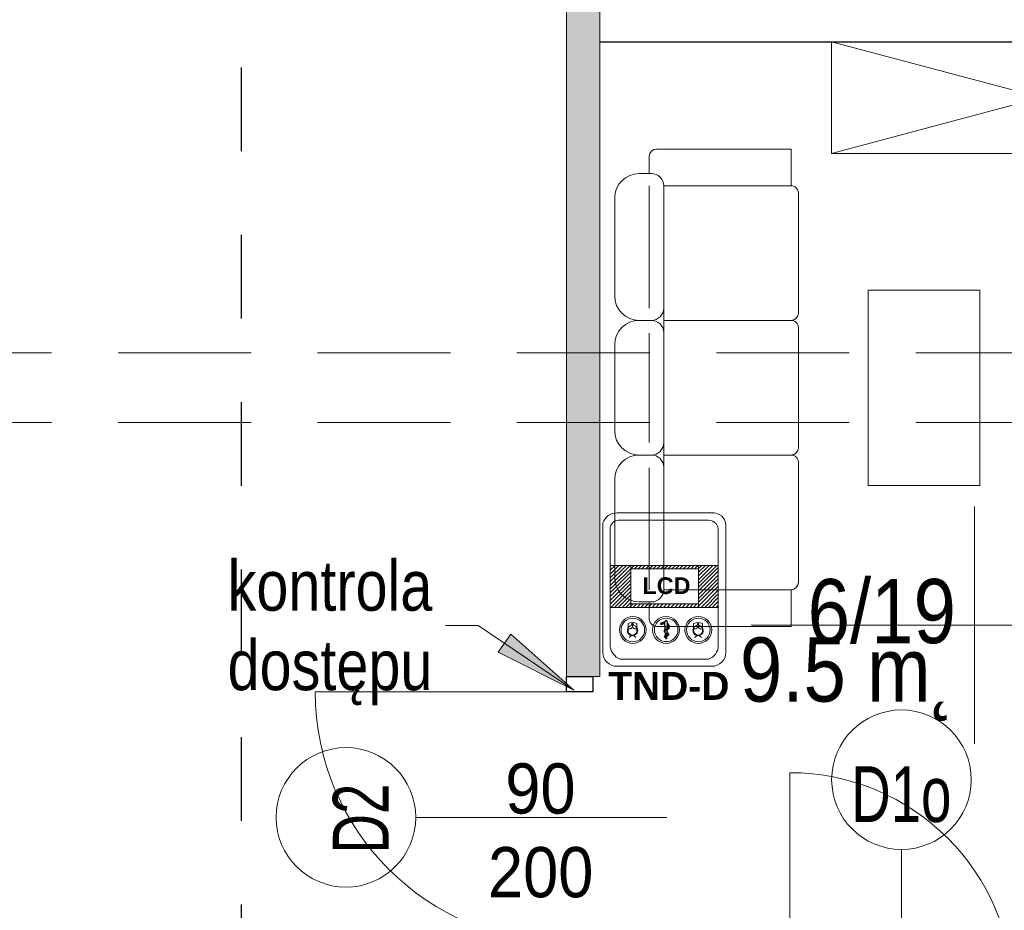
# Model space of a CAD drawing. Header units: centimetres. Extents: x -1253 to 21770, y -8842 to 3590.
# Tile 87 of 120: x -519 to -166, y 2141 to 2460. Entities that reach past the tile are written whole.
import ezdxf

# ---------------------------------------------------------------- set-up
doc = ezdxf.new("R2010")
doc.units = ezdxf.units.CM
doc.linetypes.add('Dash', pattern=[60, 30, -30])
doc.linetypes.add('Ukryte', pattern=[71.438, 47.625, -23.813])
for name, color, linetype, lineweight in [('A-ANNO-NOTE', 131, 'Continuous', 9), ('A-AREA-IDEN', 2, 'Continuous', 13), ('A-DETL', 90, 'Continuous', 9), ('A-DETL-GENF', 92, 'Continuous', 9), ('A-DETL-HDLN', 90, 'Ukryte', 9), ('A-DETL-MEDM', 33, 'Continuous', 13), ('A-DOOR', 31, 'Continuous', 13), ('A-WALL', 113, 'Continuous', 13), ('A-WALL-PATT', 111, 'Continuous', 13), ('G-ANNO-TEXT', 231, 'Continuous', 13), ('I-FURN', 30, 'Continuous', 9), ('PRZYW_Elementy_inst_przyw', 7, 'Continuous', 9), ('Q-SPCQ', 91, 'Continuous', 9)]:
    doc.layers.add(name, color=color, linetype=linetype, lineweight=lineweight)
doc.styles.add('adam', font='arialbd.ttf')
doc.styles.add('Arial', font='arial.ttf', dxfattribs={"width": 0.9, "height": 18})
doc.styles.add('Arial Narrow_6', font='ARIALN.TTF', dxfattribs={"height": 18})
doc.styles.add('Arial_1', font='arial.ttf', dxfattribs={"width": 0.7, "height": 20})
doc.styles.add('Arial_11', font='arial.ttf', dxfattribs={"width": 0.85, "height": 23})

# ---------------------------------------------------------------- blocks, each defined once
blk = doc.blocks.new('Blat - Blat-1245948-6_piętro IV __13_80 m_ - stan projektowany')
at = {"layer": 'I-FURN'}
for p, q in [((0, 40), (0, 0)), ((70, 40), (0, 40)), ((70, 0), (70, 40)), ((0, 0), (70, 0))]:
    blk.add_line(p, q, dxfattribs=at)
blk = doc.blocks.new('DRZWI 1S - automatyczna etykieta - Drzwi 80 _łazienkowe_-2364317-6_piętro IV __13_80 m_ - stan projektowany')
at = {"layer": 'A-DETL-GENF'}
for p, q in [((-45.5, 2), (-40, 2)), ((-45.5, -7.5), (-45.5, 2)), ((-40, 2), (-40, -7.5)), ((40, 2), (45.5, 2)), ((40, -7.5), (40, 2)), ((45.5, 2), (45.5, -7.5)), ((-40, -7.5), (-45.5, -7.5)), ((45.5, -7.5), (40, -7.5))]:
    blk.add_line(p, q, dxfattribs=at)
at = {"layer": 'A-DETL-MEDM', "lineweight": 25}
for p, q in [((-45.5, -7.5), (-45.5, 2)), ((-45.5, 2), (-40, 2)), ((-40, 2), (-40, -7.5)), ((40, 2), (40, -7.5)), ((45.5, 2), (40, 2)), ((45.5, -7.5), (45.5, 2)), ((-40, -7.5), (-45.5, -7.5)), ((40, -7.5), (45.5, -7.5))]:
    blk.add_line(p, q, dxfattribs=at)
at = {"layer": 'A-DOOR'}
blk.add_line((40, -7.5), (40, -87.5), dxfattribs=at)
blk.add_arc((40, -7.5), 80, 180, 270, dxfattribs=at)
blk = doc.blocks.new('kanapa 3 siedziska - kanapa-819259-6_piętro IV __13_80 m_ - stan projektowany')
at = {"layer": 'I-FURN'}
for p, q in [((-68.01, 33.89), (-32.91, 33.89)), ((-15.36, 33.89), (15.36, 33.89)), ((32.91, 33.89), (68.01, 33.89)), ((-76.78, 20.72), (-76.78, 25.11)), ((-24.13, 25.11), (-24.13, 20.72)), ((24.13, 25.11), (24.13, 20.72)), ((76.78, 25.11), (76.78, 20.72)), ((-76.78, 21.53), (-82.92, 21.53)), ((-72.39, 21.53), (-28.68, 21.53)), ((19.58, 21.53), (-19.58, 21.53)), ((28.52, 21.53), (34.66, 21.53)), ((72.39, 21.53), (28.68, 21.53)), ((76.78, 21.53), (82.92, 21.53)), ((-85.56, -29.29), (-85.56, 18.9)), ((85.56, 18.9), (85.56, -29.29)), ((-72.39, 16.34), (-72.39, -29.29)), ((-24.13, 16.34), (-72.39, 16.34)), ((-24.13, 16.34), (-24.13, -29.29)), ((24.13, 16.34), (-24.13, 16.34)), ((72.39, 16.34), (24.13, 16.34)), ((24.13, -29.29), (24.13, 16.34)), ((72.39, -29.29), (72.39, 16.34)), ((-72.39, -29.29), (-85.56, -29.29)), ((85.56, -29.29), (72.39, -29.29)), ((-26.76, -31.93), (-69.76, -31.93)), ((-21.5, -31.93), (21.5, -31.93)), ((26.76, -31.93), (69.76, -31.93))]:
    blk.add_line(p, q, dxfattribs=at)
for centre, radius, start, end in [((-68.01, 25.11), 8.77, 90, 180), ((-32.91, 25.11), 8.77, 0, 90), ((-15.36, 25.11), 8.77, 90, 180), ((15.36, 25.11), 8.77, 360, 90), ((32.91, 25.11), 8.77, 90, 180), ((68.01, 25.11), 8.77, 0, 90), ((-82.92, 18.9), 2.63, 90, 180), ((82.92, 18.9), 2.63, 0, 90), ((-72.39, 20.72), 4.39, 180, 270), ((-28.52, 20.72), 4.39, 270, 0), ((-19.74, 20.72), 4.39, 180, 270), ((19.74, 20.72), 4.39, 270, 360), ((28.52, 20.72), 4.39, 180, 270), ((72.39, 20.72), 4.39, 270, 0), ((-69.76, -29.29), 2.63, 180, 270), ((-26.76, -29.29), 2.63, 270, 0), ((-21.5, -29.29), 2.63, 180, 270), ((21.5, -29.29), 2.63, 270, 0), ((26.76, -29.29), 2.63, 180, 270), ((69.76, -29.29), 2.63, 270, 0)]:
    blk.add_arc(centre, radius, start, end, dxfattribs=at)
blk = doc.blocks.new('Szafa - 40 cm-2361845-6_piętro IV __13_80 m_ - stan projektowany')
at = {"layer": 'Q-SPCQ'}
for p, q in [((87.5, 46), (-62.5, 6)), ((-62.5, 46), (87.5, 6)), ((-62.5, 6), (-62.5, 46)), ((-62.5, 46), (87.5, 46)), ((87.5, 46), (87.5, 6))]:
    blk.add_line(p, q, dxfattribs=at)
blk = doc.blocks.new('DRZWI 1S - automatyczna etykieta - Drzwi 90-2321137-6_piętro IV __13_80 m_ - stan projektowany')
at = {"layer": 'A-DETL-GENF'}
for p, q in [((-50.5, 6), (-50.5, -3.5)), ((-45, 6), (-50.5, 6)), ((-45, -3.5), (-45, 6)), ((50.5, 6), (45, 6)), ((45, 6), (45, -3.5)), ((50.5, -3.5), (50.5, 6)), ((-50.5, -3.5), (-45, -3.5)), ((45, -3.5), (50.5, -3.5))]:
    blk.add_line(p, q, dxfattribs=at)
at = {"layer": 'A-DETL-MEDM', "lineweight": 25}
for p, q in [((-45, 6), (-50.5, 6)), ((-50.5, 6), (-50.5, -3.5)), ((-45, -3.5), (-45, 6)), ((45, -3.5), (45, 6)), ((45, 6), (50.5, 6)), ((50.5, 6), (50.5, -3.5)), ((-50.5, -3.5), (-45, -3.5)), ((50.5, -3.5), (45, -3.5))]:
    blk.add_line(p, q, dxfattribs=at)
at = {"layer": 'A-DOOR'}
blk.add_line((45, 6), (45, 96), dxfattribs=at)
blk.add_arc((45, 6), 90, 90, 180, dxfattribs=at)
blk = doc.blocks.new('METKA_POMIESZCZENIA2 - Rozbudowana - bez ramki-2396678-6_piętro IV __13_80 m_ - stan projektowany')
at = {"layer": 'A-AREA-IDEN'}
for p, q in [((0, 0.425), (0, 0)), ((0.0976, 0), (-0.8, 0)), ((-0.8, 0), (0.9, 0)), ((0, 0), (0, -0.425))]:
    blk.add_line(p, q, dxfattribs=at)
blk = doc.blocks.new('Ikona')
at = {"layer": 'PRZYW_Elementy_inst_przyw'}
h = blk.add_hatch(color=1, dxfattribs=at)
h.dxf.hatch_style = 1
h.paths.add_polyline_path([(-1065.97, 3801.31), (-1066.17, 3801.31), (-1066.17, 3801.08), (-1065.97, 3801.08)])
h.paths.add_polyline_path([(-1065.97, 3801.08), (-1066.17, 3801.08), (-1066.17, 3800.87), (-1065.97, 3800.87)])
h.paths.add_polyline_path([(-1065.74, 3801.08), (-1065.97, 3801.08), (-1065.97, 3800.87), (-1065.74, 3800.87)])
h.paths.add_polyline_path([(-1066.17, 3801.08), (-1066.41, 3801.08), (-1066.41, 3800.87), (-1066.17, 3800.87)])
h.paths.add_polyline_path([(-1065.97, 3800.87), (-1066.17, 3800.87), (-1066.17, 3800.64), (-1065.97, 3800.64)])
at = {"layer": 'PRZYW_Elementy_inst_przyw', "color": 1}
for p, q in [((-1067.65, 3799.71), (-1067.65, 3801.21)), ((-1064.49, 3799.71), (-1064.49, 3801.21))]:
    blk.add_line(p, q, dxfattribs=at)
for points in [[(-1065.74, 3801.08), (-1065.74, 3800.87), (-1066.41, 3800.87), (-1066.41, 3801.08)], [(-1066.17, 3801.31), (-1065.97, 3801.31), (-1065.97, 3800.64), (-1066.17, 3800.64)]]:
    blk.add_lwpolyline(points, close=True, dxfattribs=at)
for centre, radius, start, end in [((-1066.07, 3798.74), 1.85, 31.7978, 276.8309), ((-1066.06, 3798.68), 1.6, 156.7793, 23.2207), ((-1066.07, 3798.03), 3.55, 63.5398, 116.4602), ((-1066.07, 3798.72), 1.65, 89.6447, 89.8927), ((-1066.08, 3798.74), 1.86, 277.2029, 31.4258), ((-1066.07, 3795.45), 1.43, 32.8175, 147.1825)]:
    blk.add_arc(centre, radius, start, end, dxfattribs=at)
at = {"layer": 'PRZYW_Elementy_inst_przyw', "color": 1, "lineweight": 5}
for centre, start, end in [((-1067.2, 3800.4), 253.1892, 358.3615), ((-1064.92, 3800.4), 181.6385, 286.8108)]:
    blk.add_arc(centre, 1.14, start, end, dxfattribs=at)
blk = doc.blocks.new('Ikona2')
at = {"layer": 'PRZYW_Elementy_inst_przyw'}
h = blk.add_hatch(color=106, dxfattribs=at)
h.dxf.hatch_style = 1
h.paths.add_polyline_path([(0.1, -0.27), (-0.1, -0.27), (-0.1, -0.5), (0.1, -0.5)])
h.paths.add_polyline_path([(0.1, -0.5), (-0.1, -0.5), (-0.1, -0.7), (0.1, -0.7)])
h.paths.add_polyline_path([(0.34, -0.5), (0.1, -0.5), (0.1, -0.7), (0.34, -0.7)])
h.paths.add_polyline_path([(-0.1, -0.5), (-0.34, -0.5), (-0.34, -0.7), (-0.1, -0.7)])
h.paths.add_polyline_path([(0.1, -0.7), (-0.1, -0.7), (-0.1, -0.94), (0.1, -0.94)])
at = {"layer": 'PRZYW_Elementy_inst_przyw', "color": 106}
for p, q in [((-1.58, -1.86), (-1.58, -0.37)), ((1.58, -1.86), (1.58, -0.37))]:
    blk.add_line(p, q, dxfattribs=at)
for points in [[(0.34, -0.5), (0.34, -0.7), (-0.34, -0.7), (-0.34, -0.5)], [(-0.1, -0.27), (0.1, -0.27), (0.1, -0.94), (-0.1, -0.94)]]:
    blk.add_lwpolyline(points, close=True, dxfattribs=at)
for centre, radius, start, end in [((0, -3.55), 3.55, 63.5398, 116.4602), ((0, -2.84), 1.85, 31.7978, 276.8309), ((0.01, -2.9), 1.6, 156.7793, 23.2207), ((0, -2.85), 1.65, 89.6447, 89.8927), ((-0.01, -2.84), 1.86, 277.2029, 31.4258), ((0, -6.13), 1.43, 32.8175, 147.1825)]:
    blk.add_arc(centre, radius, start, end, dxfattribs=at)
at = {"layer": 'PRZYW_Elementy_inst_przyw', "color": 106, "lineweight": 5}
for centre, start, end in [((-1.13, -1.18), 253.1892, 358.3615), ((1.15, -1.18), 181.6385, 286.8108)]:
    blk.add_arc(centre, 1.14, start, end, dxfattribs=at)
blk = doc.blocks.new('Ikona3')
at = {"layer": 'PRZYW_Elementy_inst_przyw', "linetype": 'Continuous', "lineweight": -3}
h = blk.add_hatch(color=5, dxfattribs=at)
h.dxf.hatch_style = 1
h.paths.add_polyline_path([(-1.73, 2.35, 1), (-1.83, 2.35, 1)])
at = {"layer": 'PRZYW_Elementy_inst_przyw', "color": 5, "linetype": 'Continuous', "lineweight": -3}
for p, q in [((-0.41, 0.15), (-0.52, 2.82)), ((0.26, -2), (0.33, 0.04)), ((0.34, 0.34), (0.42, 2.81)), ((-0.31, -2.18), (-0.4, -0.11)), ((-0.28, -2.87), (-0.3, -2.4)), ((0.24, -2.82), (0.26, -2.2))]:
    blk.add_line(p, q, dxfattribs=at)
blk.add_circle((-1.78, 2.35), 0.0516, dxfattribs=at)
for centre, radius, start, end in [((-0.05, 2.82), 0.471, 358.1686, 184.9023), ((-0.02, -2.82), 0.261, 174.7396, 0)]:
    blk.add_arc(centre, radius, start, end, dxfattribs=at)
for points, knots in [([(-1.91, 2.45), (-2.21, 2.19), (-1.95, 1.93), (-1.49, 2.08), (-1.14, 2.23), (-0.78, 2.25), (-0.54, 2.25), (-0.5, 2.25)], [0, 0, 0, 0, 1, 2, 3, 4, 4.194115, 4.194115, 4.194115, 4.194115]), ([(-0.52, 2.61), (-0.71, 2.63), (-1.15, 2.62), (-1.62, 2.57), (-1.91, 2.45)], [33.18608, 33.18608, 33.18608, 33.18608, 34, 35, 35, 35, 35]), ([(0.39, 2), (0.47, 1.94), (0.72, 1.71), (0.97, 1.04), (0.57, 0.39), (-0.05, 0.18), (-0.75, 0.15), (-0.81, -0.48), (-0.51, -0.81), (-0.36, -0.91)], [5.600866, 5.600866, 5.600866, 5.600866, 6, 7, 8, 9, 10, 11, 11.652812, 11.652812, 11.652812, 11.652812]), ([(-0.38, -0.55), (-0.47, -0.47), (-0.57, -0.32), (-0.45, -0.09), (-0.13, -0.01), (0.69, 0.06), (1.06, 0.57), (1.2, 1.06), (1.12, 1.6), (0.89, 2.07), (0.58, 2.27), (0.4, 2.35)], [23.027734, 23.027734, 23.027734, 23.027734, 24, 25, 26, 27, 28, 29, 30, 31, 31.881372, 31.881372, 31.881372, 31.881372]), ([(0.29, -1.23), (0.4, -1.27), (0.71, -1.41), (0.84, -1.91), (-0.78, -2.28), (-0.78, -2.4), (-0.57, -2.53), (0.82, -1.98), (0.98, -1.87), (0.97, -1.5), (0.83, -1.21), (0.45, -1.03), (0.3, -0.95)], [12.540236, 12.540236, 12.540236, 12.540236, 13, 14, 15, 16, 17, 18, 19, 20, 21, 21.659954, 21.659954, 21.659954, 21.659954])]:
    blk.add_open_spline(points, degree=3, knots=knots, dxfattribs=at)
blk = doc.blocks.new('TND-D')
at = {"layer": 'PRZYW_Elementy_inst_przyw', "lineweight": 5}
h = blk.add_hatch(dxfattribs=at)
h.set_pattern_fill('ANSI31', color=252, scale=0.3, style=0)
h.set_pattern_definition([(45, (970.1471, -3940.1483), (-0.6735192, 0.6735192), [])])
h.paths.add_polyline_path([(-19.38, -18.84), (-12, -18.84), (-12, -20.06), (-12, -32.68), (-12, -33.91), (-19.38, -33.91)])
h.paths.add_polyline_path([(-12, -18.84), (12.27, -18.84), (12.27, -20.06), (-12, -20.06)])
h.paths.add_polyline_path([(-12, -32.68), (12.27, -32.68), (12.27, -33.91), (-12, -33.91)])
h.paths.add_polyline_path([(12.27, -18.84), (19.33, -18.84), (19.33, -33.91), (12.27, -33.91), (12.27, -32.68), (12.27, -20.06)])
at = {"layer": 'PRZYW_Elementy_inst_przyw', "color": 252, "lineweight": 5}
for p, q in [((-12, -20.06), (-12, -18.84)), ((12.27, -20.06), (12.27, -18.84)), ((-12, -33.91), (-12, -32.68)), ((12.27, -33.91), (12.27, -32.68))]:
    blk.add_line(p, q, dxfattribs=at)
at = {"layer": 'PRZYW_Elementy_inst_przyw', "lineweight": 5}
for p, q in [((-12, -20.06), (12.27, -20.06)), ((-12, -32.68), (12.27, -32.68))]:
    blk.add_line(p, q, dxfattribs=at)
for points in [[(17.04, -55.03), (-17.04, -55.03, -0.414214), (-22.04, -50.03), (-22.04, -3.61, -0.312333), (-17.04, 0), (17.04, 0, -0.414214), (22.04, -4.35), (22.04, -50.03, -0.414214)], [(15.86, -52.47), (-15.86, -52.47, -0.282848), (-19.38, -47.81), (-19.38, -4.93, -0.342111), (-15.86, -2.62), (15.86, -2.62, -0.414214), (19.33, -6.42), (19.33, -47.81, -0.292402)]]:
    blk.add_lwpolyline(points, format="xyb", close=True, dxfattribs=at)
for points in [[(-19.38, -18.84), (19.33, -18.84), (19.33, -33.91), (-19.38, -33.91)], [(-12, -20.06), (12.27, -20.06), (12.27, -32.68), (-12, -32.68)]]:
    blk.add_lwpolyline(points, close=True, dxfattribs=at)
for centre, radius in [((-11.3, -42), 4.8), ((-11.3, -42), 4.22), ((0.59, -42), 4.8), ((0.66, -41.97), 4.22), ((12.19, -42), 4.8), ((12.19, -42), 4.22)]:
    blk.add_circle(centre, radius, dxfattribs=at)
for name, p in [('Ikona3', (0.66, -41.97)), ('Ikona', (1054.66, -3840.91)), ('Ikona2', (12.07, -39.33))]:
    blk.add_blockref(name, p, dxfattribs=at)
at = {"layer": 'PRZYW_Elementy_inst_przyw', "lineweight": 5, "attachment_point": 1, "style": 'adam'}
for s, insert, char_height, width in [('{\\H2.4x;\\C152;LCD}', (-7.86, -23.13), 2.5, 19.389), ('\\pxt1;{\\H1.6667x; TND-D}', (-24.02, -57.06), 6, 55.9585)]:
    blk.add_mtext(s, dxfattribs=dict(at, insert=insert, char_height=char_height, width=width))

msp = doc.modelspace()

# ---------------------------------------------------------------- hatches: boundary and pattern name
at = {"layer": 'A-WALL-PATT'}
h = msp.add_hatch(color=9, dxfattribs=at)
h.paths.add_polyline_path([(-322.62, 2110.83), (-310.62, 2110.83), (-310.62, 2123.83), (-322.62, 2123.83)], flags=0)
h.paths.add_polyline_path([(-322.62, 2224.83), (-310.62, 2224.83), (-310.62, 2542.83), (-322.62, 2542.83), (-322.62, 2265.07)], flags=0)
h.paths.add_polyline_path([(-322.62, 2643.83), (-310.62, 2643.83), (-310.62, 2768.33), (-322.62, 2768.33)], flags=0)
at = {"layer": 'G-ANNO-TEXT'}
msp.add_hatch(color=50, dxfattribs=at).paths.add_polyline_path([(-319.97, 2219.95), (-342.61, 2240.02), (-347.04, 2233.48)], flags=0)

# ---------------------------------------------------------------- linework, layer by layer
at = {"layer": 'A-ANNO-NOTE', "lineweight": 13}
for p, q in [((-286.62, 2174.33), (-376.62, 2174.33)), ((-286.62, 2174.33), (-376.62, 2174.33)), ((-202.62, 2072.83), (-202.62, 2162.83)), ((-202.62, 2072.83), (-202.62, 2162.83))]:
    msp.add_line(p, q, dxfattribs=at)
for centre in [(-202.62, 2187.83), (-401.62, 2174.33)]:
    msp.add_circle(centre, 25, dxfattribs=at)
at = {"layer": 'A-DETL', "linetype": 'Dash', "lineweight": 25}
msp.add_open_spline([(-552.77, 2638.57), (-478.91, 2638.57), (-476.08, 2638.57), (-439.12, 2638.57), (-439.12, 2601.62), (-439.12, 2598.79), (-439.12, 2573.54), (-439.12, 1655.82), (-439.12, 1618.87), (-439.12, 1616.04), (-439.12, 1512.36), (-439.12, 1509.53), (-439.12, 1472.57), (-476.08, 1472.57), (-478.91, 1472.57), (-555.62, 1472.57)], degree=3, knots=[0, 0, 0, 0, 1.242892, 2.082132, 2.921372, 3.63261, 13.975949, 24.692511, 35.163852, 36.732804, 37.928533, 39.497485, 40.336725, 41.175965, 42.450024, 42.450024, 42.450024, 42.450024], dxfattribs=at)
at = {"layer": 'A-DETL-HDLN'}
for p, q in [((-1197.62, 2340.83), (1172.38, 2340.83)), ((-1197.62, 2315.83), (1172.38, 2315.83))]:
    msp.add_line(p, q, dxfattribs=at)
at = {"layer": 'A-WALL', "lineweight": 9}
for p, q in [((-322.62, 2542.83), (-322.62, 2224.83)), ((-310.62, 2224.83), (-310.62, 2452.33)), ((-313.12, 2224.83), (-310.62, 2224.83))]:
    msp.add_line(p, q, dxfattribs=at)
at = {"layer": 'A-WALL'}
msp.add_line((-310.62, 2467.33), (-310.62, 2452.33), dxfattribs=at)
at = {"layer": 'A-WALL', "color": 7, "lineweight": 25}
msp.add_line((-310.62, 2452.33), (-62.62, 2452.33), dxfattribs=at)
at = {"layer": 'G-ANNO-TEXT', "color": 50}
for p, q in [((-354.27, 2243.14), (-365.98, 2243.14)), ((-319.97, 2219.95), (-354.27, 2243.14)), ((-342.61, 2240.02), (-347.04, 2233.48)), ((-319.97, 2219.95), (-342.61, 2240.02)), ((-347.04, 2233.48), (-319.97, 2219.95))]:
    msp.add_line(p, q, dxfattribs=at)

# ---------------------------------------------------------------- block references
at = {"layer": 'A-AREA-IDEN', "xscale": 99.99999999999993, "yscale": 99.99999999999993, "zscale": 99.99999999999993}
msp.add_blockref('METKA_POMIESZCZENIA2 - Rozbudowana - bez ramki-2396678-6_piętro IV __13_80 m_ - stan projektowany', (-176.43, 2243.21), dxfattribs=at)
at = {"layer": 'A-DOOR'}
for name, p, rotation in [('DRZWI 1S - automatyczna etykieta - Drzwi 90-2321137-6_piętro IV __13_80 m_ - stan projektowany', (-316.62, 2174.33), 89.99999999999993), ('DRZWI 1S - automatyczna etykieta - Drzwi 80 _łazienkowe_-2364317-6_piętro IV __13_80 m_ - stan projektowany', (-202.62, 2102.83), 180)]:
    msp.add_blockref(name, p, dxfattribs=dict(at, rotation=rotation))
at = {"layer": 'I-FURN'}
for name, p, rotation in [('kanapa 3 siedziska - kanapa-819259-6_piętro IV __13_80 m_ - stan projektowany', (-271.45, 2328.33), 90.00000000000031), ('Blat - Blat-1245948-6_piętro IV __13_80 m_ - stan projektowany', (-174.52, 2293.33), 89.99999999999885)]:
    msp.add_blockref(name, p, dxfattribs=dict(at, rotation=rotation))
at = {"layer": 'PRZYW_Elementy_inst_przyw', "color": 150, "lineweight": 5}
msp.add_blockref('TND-D', (-287.55, 2283.5), dxfattribs=at)
at = {"layer": 'Q-SPCQ', "rotation": 180}
msp.add_blockref('Szafa - 40 cm-2361845-6_piętro IV __13_80 m_ - stan projektowany', (-140.12, 2458.33), dxfattribs=at)

# ---------------------------------------------------------------- texts
at = {"layer": 'A-ANNO-NOTE', "lineweight": 211, "attachment_point": 5, "line_spacing_factor": 0.936439}
for s, insert, char_height, width, style in [('\\pxqc,t6.35,12.7,19.05,25.4,31.75,38.1,44.45,50.8,57.15,63.5,69.85,76.2,82.55,88.9,95.25,101.6,107.95,114.3,120.65,127,133.35,139.7,146.05,152.4,158.75,165.1,171.45,177.8,184.15,190.5,196.85,203.2;{90}', (-331.95, 2184.56), 18, 25.65, 'Arial'), ('\\pxqc,t4.445,8.89,13.335,17.78,22.225,26.67,31.115,35.56,40.005,44.45,48.895,53.34,57.785,62.23,66.675,71.12,75.565,80.01,84.455,88.9,93.345,97.79,102.235,106.68,111.125,115.57,120.015,124.46,128.905,133.35,137.795,142.24;{D1o}', (-202.65, 2182.53), 20, 37.03, 'Arial_1'), ('\\pxqc,t6.35,12.7,19.05,25.4,31.75,38.1,44.45,50.8,57.15,63.5,69.85,76.2,82.55,88.9,95.25,101.6,107.95,114.3,120.65,127,133.35,139.7,146.05,152.4,158.75,165.1,171.45,177.8,184.15,190.5,196.85,203.2;{200}', (-331.86, 2154.56), 18, 38.07, 'Arial'), ('\\pxqc,t6.35,12.7,19.05,25.4,31.75,38.1,44.45,50.8,57.15,63.5,69.85,76.2,82.55,88.9,95.25,101.6,107.95,114.3,120.65,127,133.35,139.7,146.05,152.4,158.75,165.1,171.45,177.8,184.15,190.5,196.85,203.2;{200}', (-331.86, 2154.56), 18, 38.07, 'Arial')]:
    msp.add_mtext(s, dxfattribs=dict(at, insert=insert, char_height=char_height, width=width, style=style))
at = {"layer": 'A-ANNO-NOTE', "lineweight": 211, "insert": (-396.33, 2173.9), "char_height": 20, "width": 25.97, "attachment_point": 5, "rotation": 90, "line_spacing_factor": 0.936439, "style": 'Arial_1'}
msp.add_mtext('\\pxqc,t4.445,8.89,13.335,17.78,22.225,26.67,31.115,35.56,40.005,44.45,48.895,53.34,57.785,62.23,66.675,71.12,75.565,80.01,84.455,88.9,93.345,97.79,102.235,106.68,111.125,115.57,120.015,124.46,128.905,133.35,137.795,142.24;{D2}', dxfattribs=at)
at = {"layer": 'A-AREA-IDEN', "color": 0, "char_height": 23, "line_spacing_factor": 0.936439, "style": 'Arial_11'}
for s, insert, width, attachment_point in [('\\pxqr,t3.69565,7.3913,11.08696,14.78261,18.47826,22.17391,25.86957,29.56522,33.26087,36.95652,40.65217,44.34783,48.04348,51.73913,55.43478,59.13043,62.82609,66.52174,70.21739,73.91304,77.6087,81.30435,85,88.69565,92.3913,96.08696,99.78261,103.47826,107.17391,110.86957,114.56522,118.26087;{6/19}', (-183.09, 2236.43), 52.87, 9), ('\\pt84.99995,169.9999,255.00008,340.00003,424.99998,509.99993,595.00011,680.00006,765.00001,849.99996,934.99991,1020.00009,1105.00004,1189.99999,1274.99994,1359.99989,1445.00007,1530.00002,1614.99997,1699.99992,1785.0001,1870.00005,1955,2039.99995,2124.9999,2210.00008,2295.00003,2379.99998,2464.99993,2550.00011,2635.00006,2720.00001;9.5 m˛', (-183.09, 2238.81), 76.5, 3)]:
    msp.add_mtext(s, dxfattribs=dict(at, insert=insert, width=width, attachment_point=attachment_point))
at = {"layer": 'G-ANNO-TEXT', "color": 7, "insert": (-444.03, 2266.4), "char_height": 18, "width": 73.4, "attachment_point": 1, "line_spacing_factor": 0.949189, "style": 'Arial Narrow_6'}
msp.add_mtext('\\pt127.00008,253.99998,381.00006,507.99996,635.00004,761.99994,889.00002,1015.99992,1143,1270.00008,1396.99998,1524.00006,1650.99996,1778.00004,1904.99994,2032.00002,2158.99992,2286,2413.00008,2539.99998,2667.00006,2793.99996,2921.00004,3047.99994,3175.00002,3301.99992,3429,3556.00008,3682.99998,3810.00006,3936.99996,4064.00004;kontrola dostępu', dxfattribs=at)

doc.saveas('drawing.dxf')
